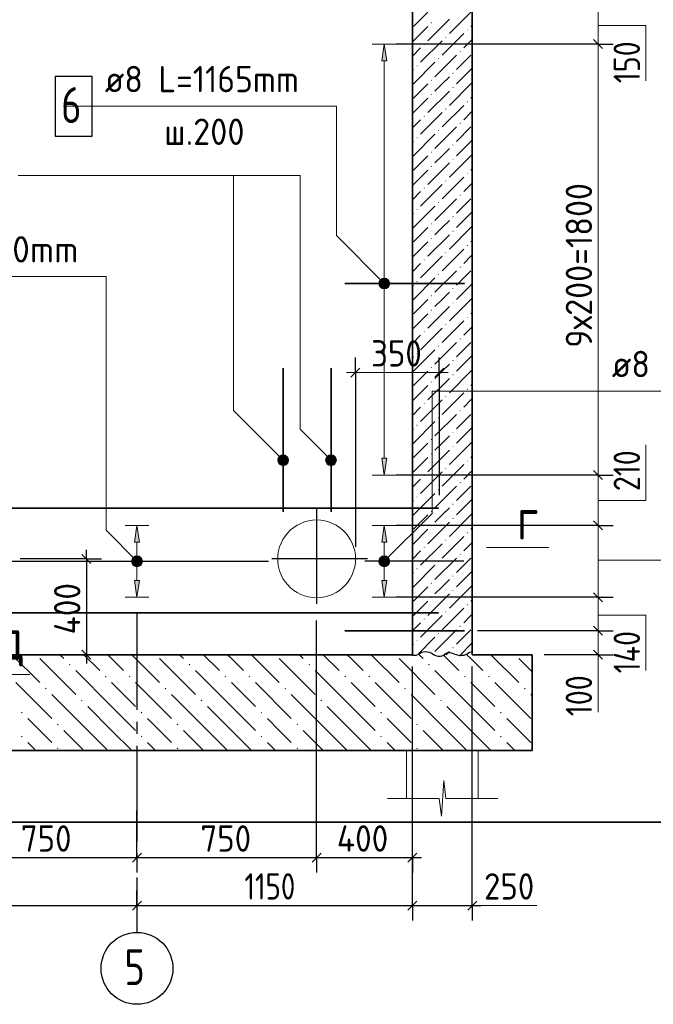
# Model space of a CAD drawing. Header units: millimetres. Extents: x 0 to 42000, y 0 to 29700.
# Tile 19 of 21: x 31234 to 36524, y 16500 to 24723. Entities that reach past the tile are written whole.
import ezdxf

# ---------------------------------------------------------------- set-up
doc = ezdxf.new("R2010")
doc.units = ezdxf.units.MM
doc.linetypes.add('______5', pattern=[1100, 800, -100, 100, -100])
for name, color, linetype, lineweight in [('Standard', 7, 'Continuous', 25), ('ЖБ Плита Фундамента верхний уровень', 7, 'Continuous', 35), ('ЖБ Стена верхний уровень', 7, 'Continuous', 35), ('Позиционная метка линия выноска', 7, 'Continuous', 13), ('Примечания', 7, 'Continuous', 13), ('Сечения символ', 7, 'Continuous', 25), ('Стена обрамление Г-обр.', 7, 'Continuous', 35), ('Стена обрамление П-обр.', 7, 'Continuous', 35)]:
    doc.layers.add(name, color=color, linetype=linetype, lineweight=lineweight)
doc.layers.add('Оси', color=7, linetype='______5')
doc.layers.add('Размерная выноска', color=7, linetype='Continuous')
doc.layers.add('Стена Хомут', color=7, linetype='Continuous', lineweight=25, true_color=0x6e3c1e)
doc.styles.add('ISOCPEUR', font='txt')

msp = doc.modelspace()

# ---------------------------------------------------------------- hatches: boundary and pattern name
at = {"layer": 'ЖБ Плита Фундамента верхний уровень', "linetype": 'Continuous', "lineweight": 18, "transparency": 33554687}
for points in [[(31645, 19337.1), (31651.5, 19343.6), (31658, 19337.1), (31651.5, 19330.6)], [(32645, 19337.1), (32651.5, 19343.6), (32658, 19337.1), (32651.5, 19330.6)], [(33645, 19337.1), (33651.5, 19343.6), (33658, 19337.1), (33651.5, 19330.6)], [(34645, 19337.1), (34651.5, 19343.6), (34658, 19337.1), (34651.5, 19330.6)], [(31945, 19237.1), (31951.5, 19243.6), (31958, 19237.1), (31951.5, 19230.6)], [(32145, 19237.1), (32151.5, 19243.6), (32158, 19237.1), (32151.5, 19230.6)], [(32945, 19237.1), (32951.5, 19243.6), (32958, 19237.1), (32951.5, 19230.6)], [(33145, 19237.1), (33151.5, 19243.6), (33158, 19237.1), (33151.5, 19230.6)], [(33945, 19237.1), (33951.5, 19243.6), (33958, 19237.1), (33951.5, 19230.6)], [(34145, 19237.1), (34151.5, 19243.6), (34158, 19237.1), (34151.5, 19230.6)], [(34945, 19237.1), (34951.5, 19243.6), (34958, 19237.1), (34951.5, 19230.6)], [(35145, 19237.1), (35151.5, 19243.6), (35158, 19237.1), (35151.5, 19230.6)], [(31445, 19137.1), (31451.5, 19143.6), (31458, 19137.1), (31451.5, 19130.6)], [(32445, 19137.1), (32451.5, 19143.6), (32458, 19137.1), (32451.5, 19130.6)], [(33445, 19137.1), (33451.5, 19143.6), (33458, 19137.1), (33451.5, 19130.6)], [(34445, 19137.1), (34451.5, 19143.6), (34458, 19137.1), (34451.5, 19130.6)], [(35445, 19137.1), (35451.5, 19143.6), (35458, 19137.1), (35451.5, 19130.6)], [(31745, 19037.1), (31751.5, 19043.6), (31758, 19037.1), (31751.5, 19030.6)], [(32745, 19037.1), (32751.5, 19043.6), (32758, 19037.1), (32751.5, 19030.6)], [(33745, 19037.1), (33751.5, 19043.6), (33758, 19037.1), (33751.5, 19030.6)], [(34745, 19037.1), (34751.5, 19043.6), (34758, 19037.1), (34751.5, 19030.6)], [(31245, 18937.1), (31251.5, 18943.6), (31258, 18937.1), (31251.5, 18930.6)], [(32245, 18937.1), (32251.5, 18943.6), (32258, 18937.1), (32251.5, 18930.6)], [(33245, 18937.1), (33251.5, 18943.6), (33258, 18937.1), (33251.5, 18930.6)], [(34245, 18937.1), (34251.5, 18943.6), (34258, 18937.1), (34251.5, 18930.6)], [(35245, 18937.1), (35251.5, 18943.6), (35258, 18937.1), (35251.5, 18930.6)], [(31545, 18837.1), (31551.5, 18843.6), (31558, 18837.1), (31551.5, 18830.6)], [(32545, 18837.1), (32551.5, 18843.6), (32558, 18837.1), (32551.5, 18830.6)], [(33545, 18837.1), (33551.5, 18843.6), (33558, 18837.1), (33551.5, 18830.6)], [(34545, 18837.1), (34551.5, 18843.6), (34558, 18837.1), (34551.5, 18830.6)], [(31245, 18737.1), (31251.5, 18743.6), (31258, 18737.1), (31251.5, 18730.6)], [(32245, 18737.1), (32251.5, 18743.6), (32258, 18737.1), (32251.5, 18730.6)], [(33245, 18737.1), (33251.5, 18743.6), (33258, 18737.1), (33251.5, 18730.6)], [(34245, 18737.1), (34251.5, 18743.6), (34258, 18737.1), (34251.5, 18730.6)], [(35245, 18737.1), (35251.5, 18743.6), (35258, 18737.1), (35251.5, 18730.6)], [(31545, 18637.1), (31551.5, 18643.6), (31558, 18637.1), (31551.5, 18630.6)], [(32545, 18637.1), (32551.5, 18643.6), (32558, 18637.1), (32551.5, 18630.6)], [(33545, 18637.1), (33551.5, 18643.6), (33558, 18637.1), (33551.5, 18630.6)], [(34545, 18637.1), (34551.5, 18643.6), (34558, 18637.1), (34551.5, 18630.6)]]:
    msp.add_hatch(color=7, dxfattribs=at).paths.add_polyline_path(points, flags=16)
at = {"layer": 'ЖБ Стена верхний уровень', "linetype": 'Continuous', "lineweight": 18, "transparency": 33554687}
for points in [[(34666.5, 24697.1), (34671.5, 24702.1), (34676.5, 24697.1), (34671.5, 24692.1)], [(34966.5, 24637.1), (34971.5, 24642.1), (34976.5, 24637.1), (34971.5, 24632.1)], [(34606.5, 24517.1), (34611.5, 24522.1), (34616.5, 24517.1), (34611.5, 24512.1)], [(34786.5, 24577.1), (34791.5, 24582.1), (34796.5, 24577.1), (34791.5, 24572.1)], [(34906.5, 24457.1), (34911.5, 24462.1), (34916.5, 24457.1), (34911.5, 24452.1)], [(34546.5, 24337.1), (34551.5, 24342.1), (34556.5, 24337.1), (34551.5, 24332.1)], [(34726.5, 24397.1), (34731.5, 24402.1), (34736.5, 24397.1), (34731.5, 24392.1)], [(34846.5, 24277.1), (34851.5, 24282.1), (34856.5, 24277.1), (34851.5, 24272.1)], [(34666.5, 24217.1), (34671.5, 24222.1), (34676.5, 24217.1), (34671.5, 24212.1)], [(34666.5, 24097.1), (34671.5, 24102.1), (34676.5, 24097.1), (34671.5, 24092.1)], [(34846.5, 24157.1), (34851.5, 24162.1), (34856.5, 24157.1), (34851.5, 24152.1)], [(34966.5, 24037.1), (34971.5, 24042.1), (34976.5, 24037.1), (34971.5, 24032.1)], [(34786.5, 23977.1), (34791.5, 23982.1), (34796.5, 23977.1), (34791.5, 23972.1)], [(34606.5, 23917.1), (34611.5, 23922.1), (34616.5, 23917.1), (34611.5, 23912.1)], [(34906.5, 23857.1), (34911.5, 23862.1), (34916.5, 23857.1), (34911.5, 23852.1)], [(34726.5, 23797.1), (34731.5, 23802.1), (34736.5, 23797.1), (34731.5, 23792.1)], [(34546.5, 23737.1), (34551.5, 23742.1), (34556.5, 23737.1), (34551.5, 23732.1)], [(34666.5, 23617.1), (34671.5, 23622.1), (34676.5, 23617.1), (34671.5, 23612.1)], [(34846.5, 23677.1), (34851.5, 23682.1), (34856.5, 23677.1), (34851.5, 23672.1)], [(34846.5, 23557.1), (34851.5, 23562.1), (34856.5, 23557.1), (34851.5, 23552.1)], [(34666.5, 23497.1), (34671.5, 23502.1), (34676.5, 23497.1), (34671.5, 23492.1)], [(34966.5, 23437.1), (34971.5, 23442.1), (34976.5, 23437.1), (34971.5, 23432.1)], [(34786.5, 23377.1), (34791.5, 23382.1), (34796.5, 23377.1), (34791.5, 23372.1)], [(34606.5, 23317.1), (34611.5, 23322.1), (34616.5, 23317.1), (34611.5, 23312.1)], [(34726.5, 23197.1), (34731.5, 23202.1), (34736.5, 23197.1), (34731.5, 23192.1)], [(34906.5, 23257.1), (34911.5, 23262.1), (34916.5, 23257.1), (34911.5, 23252.1)], [(34546.5, 23137.1), (34551.5, 23142.1), (34556.5, 23137.1), (34551.5, 23132.1)], [(34846.5, 23077.1), (34851.5, 23082.1), (34856.5, 23077.1), (34851.5, 23072.1)], [(34666.5, 23017.1), (34671.5, 23022.1), (34676.5, 23017.1), (34671.5, 23012.1)], [(34846.5, 22957.1), (34851.5, 22962.1), (34856.5, 22957.1), (34851.5, 22952.1)], [(34666.5, 22897.1), (34671.5, 22902.1), (34676.5, 22897.1), (34671.5, 22892.1)], [(34786.5, 22777.1), (34791.5, 22782.1), (34796.5, 22777.1), (34791.5, 22772.1)], [(34966.5, 22837.1), (34971.5, 22842.1), (34976.5, 22837.1), (34971.5, 22832.1)], [(34606.5, 22717.1), (34611.5, 22722.1), (34616.5, 22717.1), (34611.5, 22712.1)], [(34906.5, 22657.1), (34911.5, 22662.1), (34916.5, 22657.1), (34911.5, 22652.1)], [(34546.5, 22537.1), (34551.5, 22542.1), (34556.5, 22537.1), (34551.5, 22532.1)], [(34726.5, 22597.1), (34731.5, 22602.1), (34736.5, 22597.1), (34731.5, 22592.2)], [(34846.5, 22477.1), (34851.5, 22482.1), (34856.5, 22477.1), (34851.5, 22472.1)], [(34666.5, 22417.1), (34671.5, 22422.1), (34676.5, 22417.1), (34671.5, 22412.1)], [(34666.5, 22297.1), (34671.5, 22302.1), (34676.5, 22297.1), (34671.5, 22292.2)], [(34846.5, 22357.1), (34851.5, 22362.1), (34856.5, 22357.1), (34851.5, 22352.1)], [(34966.5, 22237.1), (34971.5, 22242.1), (34976.5, 22237.1), (34971.5, 22232.1)], [(34606.5, 22117.1), (34611.5, 22122.1), (34616.5, 22117.1), (34611.5, 22112.1)], [(34786.5, 22177.1), (34791.5, 22182.1), (34796.5, 22177.1), (34791.5, 22172.1)], [(34906.5, 22057.1), (34911.5, 22062.1), (34916.5, 22057.1), (34911.5, 22052.1)], [(34726.5, 21997.1), (34731.5, 22002.1), (34736.5, 21997.1), (34731.5, 21992.2)], [(34546.5, 21937.1), (34551.5, 21942.1), (34556.5, 21937.1), (34551.5, 21932.1)], [(34846.5, 21877.1), (34851.5, 21882.1), (34856.5, 21877.1), (34851.5, 21872.1)], [(34666.5, 21817.1), (34671.5, 21822.1), (34676.5, 21817.1), (34671.5, 21812.1)], [(34846.5, 21757.1), (34851.5, 21762.1), (34856.5, 21757.1), (34851.5, 21752.1)], [(34666.5, 21697.1), (34671.5, 21702.1), (34676.5, 21697.1), (34671.5, 21692.2)], [(34966.5, 21637.1), (34971.5, 21642.1), (34976.5, 21637.1), (34971.5, 21632.1)], [(34786.5, 21577.1), (34791.5, 21582.1), (34796.5, 21577.1), (34791.5, 21572.1)], [(34606.5, 21517.1), (34611.5, 21522.1), (34616.5, 21517.1), (34611.5, 21512.1)], [(34726.5, 21397.1), (34731.5, 21402.1), (34736.5, 21397.1), (34731.5, 21392.2)], [(34906.5, 21457.1), (34911.5, 21462.1), (34916.5, 21457.1), (34911.5, 21452.1)], [(34546.5, 21337.1), (34551.5, 21342.1), (34556.5, 21337.1), (34551.5, 21332.1)], [(34666.5, 21217.1), (34671.5, 21222.1), (34676.5, 21217.1), (34671.5, 21212.1)], [(34846.5, 21277.1), (34851.5, 21282.1), (34856.5, 21277.1), (34851.5, 21272.1)], [(34846.5, 21157.1), (34851.5, 21162.1), (34856.5, 21157.1), (34851.5, 21152.1)], [(34666.5, 21097.1), (34671.5, 21102.1), (34676.5, 21097.1), (34671.5, 21092.2)], [(34786.5, 20977.1), (34791.5, 20982.1), (34796.5, 20977.1), (34791.5, 20972.1)], [(34966.5, 21037.1), (34971.5, 21042.1), (34976.5, 21037.1), (34971.5, 21032.1)], [(34606.5, 20917.1), (34611.5, 20922.1), (34616.5, 20917.1), (34611.5, 20912.1)], [(34906.5, 20857.1), (34911.5, 20862.1), (34916.5, 20857.1), (34911.5, 20852.1)], [(34546.5, 20737.1), (34551.5, 20742.1), (34556.5, 20737.1), (34551.5, 20732.1)], [(34726.5, 20797.1), (34731.5, 20802.1), (34736.5, 20797.1), (34731.5, 20792.2)], [(34846.5, 20677.1), (34851.5, 20682.1), (34856.5, 20677.1), (34851.5, 20672.1)], [(34666.5, 20617.1), (34671.5, 20622.1), (34676.5, 20617.1), (34671.5, 20612.1)], [(34846.5, 20557.1), (34851.5, 20562.1), (34856.5, 20557.1), (34851.5, 20552.1)], [(34666.5, 20497.1), (34671.5, 20502.1), (34676.5, 20497.1), (34671.5, 20492.2)], [(34966.5, 20437.1), (34971.5, 20442.1), (34976.5, 20437.1), (34971.5, 20432.1)], [(34606.5, 20317.1), (34611.5, 20322.1), (34616.5, 20317.1), (34611.5, 20312.1)], [(34786.5, 20377.1), (34791.5, 20382.1), (34796.5, 20377.1), (34791.5, 20372.1)], [(34906.5, 20257.1), (34911.5, 20262.1), (34916.5, 20257.1), (34911.5, 20252.1)], [(34726.5, 20197.1), (34731.5, 20202.1), (34736.5, 20197.1), (34731.5, 20192.2)], [(34546.5, 20137.1), (34551.5, 20142.1), (34556.5, 20137.1), (34551.5, 20132.1)], [(34846.5, 20077.1), (34851.5, 20082.1), (34856.5, 20077.1), (34851.5, 20072.1)], [(34666.5, 20017.1), (34671.5, 20022.1), (34676.5, 20017.1), (34671.5, 20012.1)], [(34666.5, 19897.1), (34671.5, 19902.1), (34676.5, 19897.1), (34671.5, 19892.2)], [(34846.5, 19957.1), (34851.5, 19962.1), (34856.5, 19957.1), (34851.5, 19952.1)], [(34966.5, 19837.1), (34971.5, 19842.1), (34976.5, 19837.1), (34971.5, 19832.1)], [(34786.5, 19777.1), (34791.5, 19782.1), (34796.5, 19777.1), (34791.5, 19772.1)], [(34606.5, 19717.1), (34611.5, 19722.1), (34616.5, 19717.1), (34611.5, 19712.1)], [(34906.5, 19657.1), (34911.5, 19662.1), (34916.5, 19657.1), (34911.5, 19652.1)], [(34726.5, 19597.1), (34731.5, 19602.1), (34736.5, 19597.1), (34731.5, 19592.2)], [(34546.5, 19537.1), (34551.5, 19542.1), (34556.5, 19537.1), (34551.5, 19532.1)], [(34669.4, 19420), (34671.5, 19422.1), (34673.7, 19420)], [(34846.5, 19477.1), (34851.5, 19482.1), (34856.5, 19477.1), (34851.5, 19472.1)]]:
    msp.add_hatch(color=7, dxfattribs=at).paths.add_polyline_path(points, flags=16)
at = {"layer": 'Позиционная метка линия выноска', "linetype": 'Continuous', "lineweight": 13, "transparency": 33554687}
for points in [[(34234.8, 22531.5), (34266.6, 22563.3), (34246.3, 22551.8)], [(34266.6, 22563.3), (34234.8, 22531.5), (34234.8, 22508.5)], [(34266.6, 22563.3), (34234.8, 22508.5), (34289.5, 22563.3)], [(34289.5, 22563.3), (34234.8, 22508.5), (34246.3, 22488.2)], [(34289.5, 22563.3), (34246.3, 22488.2), (34309.9, 22551.8)], [(34309.9, 22551.8), (34246.3, 22488.2), (34266.6, 22476.7)], [(34309.9, 22551.8), (34266.6, 22476.7), (34321.4, 22531.5)], [(34321.4, 22531.5), (34266.6, 22476.7), (34289.5, 22476.7)], [(34321.4, 22531.5), (34289.5, 22476.7), (34321.4, 22508.5)], [(34321.4, 22508.5), (34289.5, 22476.7), (34309.9, 22488.2)], [(33389.8, 21055.6), (33421.6, 21087.4), (33401.2, 21075.9)], [(33421.6, 21087.4), (33389.8, 21055.6), (33389.8, 21032.7)], [(33421.6, 21087.4), (33389.8, 21032.7), (33444.5, 21087.4)], [(33444.5, 21087.4), (33389.8, 21032.7), (33401.2, 21012.3)], [(33444.5, 21087.4), (33401.2, 21012.3), (33464.9, 21075.9)], [(33464.9, 21075.9), (33401.2, 21012.3), (33421.6, 21000.8)], [(33464.9, 21075.9), (33421.6, 21000.8), (33476.3, 21055.6)], [(33476.3, 21055.6), (33421.6, 21000.8), (33444.5, 21000.8)], [(33476.3, 21055.6), (33444.5, 21000.8), (33476.3, 21032.7)], [(33789.8, 21055.6), (33821.6, 21087.4), (33801.2, 21075.9)], [(33821.6, 21087.4), (33789.8, 21055.6), (33789.8, 21032.7)], [(33821.6, 21087.4), (33789.8, 21032.7), (33844.5, 21087.4)], [(33844.5, 21087.4), (33789.8, 21032.7), (33801.2, 21012.3)], [(33844.5, 21087.4), (33801.2, 21012.3), (33864.9, 21075.9)], [(33864.9, 21075.9), (33801.2, 21012.3), (33821.6, 21000.8)], [(33864.9, 21075.9), (33821.6, 21000.8), (33876.3, 21055.6)], [(33876.3, 21055.6), (33821.6, 21000.8), (33844.5, 21000.8)], [(33876.3, 21055.6), (33844.5, 21000.8), (33876.3, 21032.7)], [(33476.3, 21032.7), (33444.5, 21000.8), (33464.9, 21012.3)], [(33876.3, 21032.7), (33844.5, 21000.8), (33864.9, 21012.3)], [(32169.8, 20211.5), (32201.6, 20243.3), (32181.2, 20231.8)], [(32201.6, 20243.3), (32169.8, 20211.5), (32169.8, 20188.5)], [(32201.6, 20243.3), (32169.8, 20188.5), (32224.5, 20243.3)], [(32224.5, 20243.3), (32169.8, 20188.5), (32181.2, 20168.2)], [(32224.5, 20243.3), (32181.2, 20168.2), (32244.9, 20231.8)], [(32244.9, 20231.8), (32181.2, 20168.2), (32201.6, 20156.7)], [(32244.9, 20231.8), (32201.6, 20156.7), (32256.3, 20211.5)], [(34309.9, 20168.2), (34246.3, 20231.8), (34234.8, 20211.5)], [(34321.4, 20188.5), (34266.6, 20243.3), (34246.3, 20231.8)], [(34321.4, 20188.5), (34246.3, 20231.8), (34309.9, 20168.2)], [(34321.4, 20211.5), (34289.5, 20243.3), (34266.6, 20243.3)], [(34321.4, 20211.5), (34266.6, 20243.3), (34321.4, 20188.5)], [(34289.5, 20243.3), (34321.4, 20211.5), (34309.9, 20231.8)], [(32256.3, 20211.5), (32201.6, 20156.7), (32224.5, 20156.7)], [(32256.3, 20211.5), (32224.5, 20156.7), (32256.3, 20188.5)], [(32256.3, 20188.5), (32224.5, 20156.7), (32244.9, 20168.2)], [(34309.9, 20168.2), (34234.8, 20211.5), (34289.5, 20156.7)], [(34289.5, 20156.7), (34234.8, 20211.5), (34234.8, 20188.5)], [(34289.5, 20156.7), (34234.8, 20188.5), (34266.6, 20156.7)], [(34266.6, 20156.7), (34234.8, 20188.5), (34246.3, 20168.2)]]:
    msp.add_hatch(color=7, dxfattribs=at).paths.add_polyline_path(points)
at = {"layer": 'Стена обрамление П-обр.', "linetype": 'Continuous', "lineweight": 13, "transparency": 33554687}
msp.add_hatch(color=7, dxfattribs=at).paths.add_polyline_path([(34298.1, 24380), (34278.1, 24520), (34258.1, 24380)])
msp.add_hatch(color=7, dxfattribs=at).paths.add_polyline_path([(34298.1, 21060), (34278.1, 20920), (34258.1, 21060)], flags=16)
at = {"layer": 'Стена Хомут', "linetype": 'Continuous', "lineweight": 13, "transparency": 33554687}
for points in [[(32233.1, 20360), (32213.1, 20500), (32193.1, 20360)], [(34298.1, 20360), (34278.1, 20500), (34258.1, 20360)]]:
    msp.add_hatch(color=7, dxfattribs=at).paths.add_polyline_path(points)
for points in [[(32233.1, 20040), (32213.1, 19900), (32193.1, 20040)], [(34298.1, 20040), (34278.1, 19900), (34258.1, 20040)]]:
    msp.add_hatch(color=7, dxfattribs=at).paths.add_polyline_path(points, flags=16)

# ---------------------------------------------------------------- linework, layer by layer
at = {"layer": 'Standard', "color": 7, "linetype": 'Continuous', "lineweight": -3, "transparency": 33554687}
for p, q in [((36063.1, 24520), (35938.1, 24520)), ((36063.1, 24520), (36188.1, 24520)), ((34037.5, 21776.2), (34037.5, 21901.2)), ((34737.5, 21776.2), (34737.5, 21901.2)), ((34037.5, 21776.2), (34037.5, 21651.2)), ((34037.5, 21776.2), (34037.5, 20320)), ((34737.5, 21776.2), (34737.5, 21651.2)), ((34737.5, 21776.2), (34737.5, 20753)), ((36063.1, 20920), (35938.1, 20920)), ((36063.1, 20920), (36188.1, 20920)), ((36063.1, 20500), (35938.1, 20500)), ((36063.1, 20500), (36188.1, 20500)), ((31790.4, 20220), (31790.4, 20295)), ((31790.4, 20220), (31238.1, 20220)), ((31790.4, 20220), (31665.4, 20220)), ((31790.4, 20220), (31915.4, 20220)), ((36063.1, 19900), (35938.1, 19900)), ((36063.1, 19900), (36188.1, 19900)), ((36063.1, 19620), (35938.1, 19620)), ((36063.1, 19620), (36188.1, 19620)), ((31790.4, 19420), (31238.1, 19420)), ((31790.4, 19420), (31665.4, 19420)), ((31790.4, 19420), (31915.4, 19420)), ((31790.4, 19420), (31790.4, 19345)), ((36063.1, 19420), (35938.1, 19420)), ((36063.1, 19420), (36188.1, 19420)), ((34513.1, 17724.7), (34513.1, 19320)), ((32213.1, 17724.7), (32213.1, 17849.7)), ((33712.8, 17724.7), (33712.8, 17849.7)), ((34513.1, 17724.7), (34513.1, 17849.7)), ((30713.1, 17724.7), (32213.1, 17724.7)), ((32213.1, 17724.7), (32213.1, 17599.7)), ((32213.1, 17724.7), (33712.8, 17724.7)), ((33712.8, 17724.7), (33712.8, 17599.7)), ((33712.8, 17724.7), (34513.1, 17724.7)), ((34513.1, 17724.7), (34513.1, 17599.7)), ((34513.1, 17724.7), (34588.1, 17724.7)), ((32213.1, 17324.7), (32213.1, 17449.7)), ((34513.1, 17324.7), (34513.1, 17449.7)), ((35013.1, 17324.7), (35013.1, 17449.7)), ((25313.1, 17324.7), (32213.1, 17324.7)), ((32213.1, 17324.7), (32213.1, 17199.7)), ((32213.1, 17324.7), (32213.1, 17200)), ((32213.1, 17324.7), (34513.1, 17324.7)), ((34513.1, 17324.7), (34513.1, 17199.7)), ((34513.1, 17324.7), (35013.1, 17324.7)), ((35013.1, 17324.7), (35013.1, 17199.7)), ((35013.1, 17324.7), (35088.1, 17324.7))]:
    msp.add_line(p, q, dxfattribs=at)
at = {"layer": 'Standard', "color": 7, "linetype": 'Continuous', "lineweight": 25, "transparency": 33554687}
for p, q in [((36025.6, 24557.5), (36100.6, 24482.5)), ((34075, 21813.7), (34000, 21738.7)), ((34775, 21813.7), (34700, 21738.7)), ((36025.6, 20957.5), (36100.6, 20882.5)), ((36025.6, 20537.5), (36100.6, 20462.5)), ((31752.9, 20257.5), (31827.9, 20182.5)), ((36025.6, 19937.5), (36100.6, 19862.5)), ((36025.6, 19657.5), (36100.6, 19582.5)), ((31752.9, 19457.5), (31827.9, 19382.5)), ((36025.6, 19457.5), (36100.6, 19382.5)), ((32175.6, 17687.2), (32250.6, 17762.2)), ((33675.3, 17687.2), (33750.3, 17762.2)), ((34475.6, 17687.2), (34550.6, 17762.2)), ((32175.6, 17287.2), (32250.6, 17362.2)), ((34475.6, 17287.2), (34550.6, 17362.2)), ((34975.6, 17287.2), (35050.6, 17362.2))]:
    msp.add_line(p, q, dxfattribs=at)
at = {"layer": 'Standard', "color": 7, "linetype": 'Continuous', "lineweight": 13, "transparency": 33554687}
for p, q in [((34037.5, 21776.2), (33962.5, 21776.2)), ((34737.5, 21776.2), (34037.5, 21776.2)), ((34737.5, 21776.2), (34812.5, 21776.2)), ((36063.1, 20920), (36063.1, 20500)), ((36063.1, 20500), (36063.1, 19900)), ((36063.1, 19900), (36063.1, 19620)), ((36063.1, 19620), (36063.1, 19420)), ((36063.1, 19420), (36063.1, 19345)), ((34755.7, 18070), (34774.1, 18370)), ((34774.1, 18370), (34792.5, 18220)), ((34304.9, 18220), (34737.3, 18220)), ((34737.3, 18220), (34755.7, 18070)), ((34792.5, 18220), (35224.9, 18220)), ((35224.9, 18220), (35224.9, 18220))]:
    msp.add_line(p, q, dxfattribs=at)
at = {"layer": 'Standard', "color": 7, "linetype": 'Continuous', "lineweight": 18, "transparency": 33554687}
for p, q in [((33522, 20482.9), (33495.6, 20461.5)), ((33550.6, 20501.5), (33522, 20482.9)), ((33580.9, 20516.9), (33550.6, 20501.5)), ((33612.6, 20529.1), (33580.9, 20516.9)), ((33645.5, 20537.9), (33612.6, 20529.1)), ((33679.1, 20543.2), (33645.5, 20537.9)), ((33713.1, 20545), (33679.1, 20543.2)), ((33747, 20543.2), (33713.1, 20545)), ((33780.6, 20537.9), (33747, 20543.2)), ((33813.5, 20529.1), (33780.6, 20537.9)), ((33845.3, 20516.9), (33813.5, 20529.1)), ((33875.6, 20501.5), (33845.3, 20516.9)), ((33904.1, 20482.9), (33875.6, 20501.5)), ((33930.5, 20461.5), (33904.1, 20482.9)), ((33450.1, 20411), (33431.6, 20382.5)), ((33471.5, 20437.5), (33450.1, 20411)), ((33495.6, 20461.5), (33471.5, 20437.5)), ((33954.6, 20437.5), (33930.5, 20461.5)), ((33976, 20411), (33954.6, 20437.5)), ((33994.5, 20382.5), (33976, 20411)), ((33404, 20320.4), (33395.2, 20287.6)), ((33416.2, 20352.2), (33404, 20320.4)), ((33431.6, 20382.5), (33416.2, 20352.2)), ((34010, 20352.2), (33994.5, 20382.5)), ((34022.2, 20320.4), (34010, 20352.2)), ((34031, 20287.6), (34022.2, 20320.4)), ((33389.8, 20254), (33388.1, 20220)), ((33395.2, 20287.6), (33389.8, 20254)), ((34036.3, 20254), (34031, 20287.6)), ((34038.1, 20220), (34036.3, 20254)), ((33388.1, 20220), (33389.8, 20186)), ((33389.8, 20186), (33395.2, 20152.4)), ((33395.2, 20152.4), (33404, 20119.6)), ((34022.2, 20119.6), (34031, 20152.4)), ((34031, 20152.4), (34036.3, 20186)), ((34036.3, 20186), (34038.1, 20220)), ((33404, 20119.6), (33416.2, 20087.8)), ((33416.2, 20087.8), (33431.6, 20057.5)), ((33994.5, 20057.5), (34010, 20087.8)), ((34010, 20087.8), (34022.2, 20119.6)), ((33431.6, 20057.5), (33450.1, 20029)), ((33450.1, 20029), (33471.5, 20002.5)), ((33471.5, 20002.5), (33495.6, 19978.5)), ((33930.5, 19978.5), (33954.6, 20002.5)), ((33954.6, 20002.5), (33976, 20029)), ((33976, 20029), (33994.5, 20057.5)), ((33495.6, 19978.5), (33522, 19957.1)), ((33522, 19957.1), (33550.6, 19938.5)), ((33550.6, 19938.5), (33580.9, 19923.1)), ((33580.9, 19923.1), (33612.6, 19910.9)), ((33612.6, 19910.9), (33645.5, 19902.1)), ((33645.5, 19902.1), (33679.1, 19896.8)), ((33747, 19896.8), (33780.6, 19902.1)), ((33780.6, 19902.1), (33813.5, 19910.9)), ((33813.5, 19910.9), (33845.3, 19923.1)), ((33845.3, 19923.1), (33875.6, 19938.5)), ((33875.6, 19938.5), (33904.1, 19957.1)), ((33904.1, 19957.1), (33930.5, 19978.5)), ((33679.1, 19896.8), (33713.1, 19895)), ((33713.1, 19895), (33747, 19896.8)), ((34463.1, 18620), (34463.1, 18220)), ((35063.1, 18220), (35063.1, 18620))]:
    msp.add_line(p, q, dxfattribs=at)
at = {"layer": 'Standard', "color": 254, "linetype": 'Continuous', "lineweight": 35, "true_color": 0xc4c4ff, "transparency": 33554687}
msp.add_lwpolyline([(5353.1, 18020), (36693.1, 18020), (36693.1, 26100), (5353.1, 26100), (5353.1, 18020)], dxfattribs=at)
at = {"layer": 'Standard', "color": 7, "linetype": 'Continuous', "lineweight": 13, "transparency": 33554687}
for points in [[(36063.1, 24820), (36063.1, 24809.1), (36063.1, 24809.1), (36063.1, 24655.4), (36063.1, 24655.4), (36063.1, 24520)], [(36063.1, 24520), (36063.1, 24476.9), (36063.1, 24476.9), (36063.1, 24328.9), (36063.1, 24328.9), (36063.1, 20920)]]:
    msp.add_lwpolyline(points, dxfattribs=at)
at = {"layer": 'Standard', "color": 7, "linetype": 'Continuous', "lineweight": -3, "transparency": 33554687}
for points in [[(36063.1, 24520), (36046.1, 24520), (36046.1, 24520), (36046.1, 24520), (36046.1, 24520), (34378.1, 24520)], [(36063.1, 20920), (36046.1, 20920), (36046.1, 20920), (34378.1, 20920)], [(36063.1, 20500), (36046.1, 20500), (36046.1, 20500), (34378.1, 20500)], [(31790.4, 20220), (31790.4, 19517.9), (31790.4, 19517.9), (31790.4, 19420)], [(36063.1, 19900), (36046.1, 19900), (36046.1, 19900), (34378.1, 19900)], [(33712.8, 17724.7), (33712.8, 17741.7), (33712.8, 17741.7), (33712.8, 19705)], [(36063.1, 19620), (36046.1, 19620), (36046.1, 19620), (35057.1, 19620)], [(36063.1, 19420), (36046.1, 19420), (36046.1, 19420), (35613.1, 19420)], [(34513.1, 17324.7), (34513.1, 17341.7), (34513.1, 17341.7), (34513.1, 19320)], [(35013.1, 17324.7), (35013.1, 17341.7), (35013.1, 17341.7), (35013.1, 19320)], [(32213.1, 17724.7), (32213.1, 17741.7), (32213.1, 17741.7), (32213.1, 17741.7), (32213.1, 17741.7), (32213.1, 18120)]]:
    msp.add_lwpolyline(points, dxfattribs=at)
at = {"layer": 'ЖБ Плита Фундамента верхний уровень', "color": 7, "linetype": 'Continuous', "lineweight": 35, "transparency": 33554687}
for p, q in [((34513.1, 19420), (16073.1, 19420)), ((35513.1, 19420), (35013.1, 19420)), ((35513.1, 18620), (35513.1, 19420)), ((5553.1, 18620), (35513.1, 18620))]:
    msp.add_line(p, q, dxfattribs=at)
at = {"layer": 'ЖБ Плита Фундамента верхний уровень', "color": 252, "linetype": 'Continuous', "lineweight": 18, "true_color": 0x8f8f8f, "transparency": 33554687}
for p, q in [((31168.7, 19420), (31401.5, 19187.2)), ((31568.7, 19420), (31601.5, 19387.2)), ((31768.7, 19420), (31901.5, 19287.2)), ((32001.5, 19387.2), (31968.7, 19420)), ((32168.7, 19420), (32401.5, 19187.2)), ((32568.7, 19420), (32601.5, 19387.2)), ((32768.7, 19420), (32901.5, 19287.2)), ((33001.5, 19387.2), (32968.7, 19420)), ((33168.7, 19420), (33401.5, 19187.2)), ((33568.7, 19420), (33601.5, 19387.2)), ((33768.7, 19420), (33901.5, 19287.2)), ((34001.5, 19387.2), (33968.7, 19420)), ((34168.7, 19420), (34401.5, 19187.2)), ((34568.7, 19420), (34601.5, 19387.2)), ((34768.7, 19420), (34901.5, 19287.2)), ((35001.5, 19387.2), (34968.7, 19420)), ((35168.7, 19420), (35401.5, 19187.2)), ((31401.5, 19387.2), (31701.5, 19087.2)), ((32101.5, 19287.2), (32001.5, 19387.2)), ((32401.5, 19387.2), (32701.5, 19087.2)), ((33101.5, 19287.2), (33001.5, 19387.2)), ((33401.5, 19387.2), (33701.5, 19087.2)), ((34101.5, 19287.2), (34001.5, 19387.2)), ((34401.5, 19387.2), (34701.5, 19087.2)), ((35101.5, 19287.2), (35001.5, 19387.2)), ((35401.5, 19387.2), (35513.1, 19275.6)), ((32001.5, 18987.2), (31701.5, 19287.2)), ((33001.5, 18987.2), (32701.5, 19287.2)), ((34001.5, 18987.2), (33701.5, 19287.2)), ((35001.5, 18987.2), (34701.5, 19287.2)), ((31201.5, 19187.2), (31501.5, 18887.2)), ((32001.5, 19187.2), (32201.5, 18987.2)), ((32201.5, 19187.2), (32501.5, 18887.2)), ((33001.5, 19187.2), (33201.5, 18987.2)), ((33201.5, 19187.2), (33501.5, 18887.2)), ((34001.5, 19187.2), (34201.5, 18987.2)), ((34201.5, 19187.2), (34501.5, 18887.2)), ((35001.5, 19187.2), (35201.5, 18987.2)), ((35201.5, 19187.2), (35501.5, 18887.2)), ((31801.5, 18787.2), (31501.5, 19087.2)), ((32801.5, 18787.2), (32501.5, 19087.2)), ((33801.5, 18787.2), (33501.5, 19087.2)), ((34801.5, 18787.2), (34501.5, 19087.2)), ((35513.1, 19075.6), (35501.5, 19087.2)), ((31801.5, 18987.2), (32001.5, 18787.2)), ((32001.5, 18987.2), (32201.5, 18787.2)), ((32801.5, 18987.2), (33001.5, 18787.2)), ((33001.5, 18987.2), (33201.5, 18787.2)), ((33801.5, 18987.2), (34001.5, 18787.2)), ((34001.5, 18987.2), (34201.5, 18787.2)), ((34801.5, 18987.2), (35001.5, 18787.2)), ((35001.5, 18987.2), (35201.5, 18787.2)), ((31401.5, 18787.2), (31301.5, 18887.2)), ((32401.5, 18787.2), (32301.5, 18887.2)), ((33401.5, 18787.2), (33301.5, 18887.2)), ((34401.5, 18787.2), (34301.5, 18887.2)), ((35401.5, 18787.2), (35301.5, 18887.2)), ((31501.5, 18687.2), (31401.5, 18787.2)), ((31601.5, 18787.2), (31768.7, 18620)), ((31801.5, 18787.2), (31968.7, 18620)), ((32001.5, 18787.2), (32168.7, 18620)), ((32501.5, 18687.2), (32401.5, 18787.2)), ((32601.5, 18787.2), (32768.7, 18620)), ((32801.5, 18787.2), (32968.7, 18620)), ((33001.5, 18787.2), (33168.7, 18620)), ((33501.5, 18687.2), (33401.5, 18787.2)), ((33601.5, 18787.2), (33768.7, 18620)), ((33801.5, 18787.2), (33968.7, 18620)), ((34001.5, 18787.2), (34168.7, 18620)), ((34501.5, 18687.2), (34401.5, 18787.2)), ((34601.5, 18787.2), (34768.7, 18620)), ((34801.5, 18787.2), (34968.7, 18620)), ((35001.5, 18787.2), (35168.7, 18620)), ((35501.5, 18687.2), (35401.5, 18787.2)), ((31301.5, 18687.2), (31368.7, 18620)), ((32301.5, 18687.2), (32368.7, 18620)), ((33301.5, 18687.2), (33368.7, 18620)), ((34301.5, 18687.2), (34368.7, 18620)), ((35301.5, 18687.2), (35368.7, 18620))]:
    msp.add_line(p, q, dxfattribs=at)
at = {"layer": 'ЖБ Стена верхний уровень', "color": 7, "linetype": 'Continuous', "lineweight": 35, "transparency": 33554687}
for p, q in [((34513.1, 24900), (34513.1, 19420)), ((35013.1, 19420), (35013.1, 24900))]:
    msp.add_line(p, q, dxfattribs=at)
at = {"layer": 'ЖБ Стена верхний уровень', "color": 251, "linetype": 'Continuous', "lineweight": 18, "true_color": 0x494949, "transparency": 33554687}
for p, q in [((34641.5, 24787.2), (34521.5, 24667.2)), ((35001.5, 24787.2), (34821.5, 24607.1)), ((34821.5, 24727.1), (34641.5, 24547.1)), ((35013.1, 24678.7), (35001.5, 24667.2)), ((34641.5, 24667.2), (34513.1, 24538.7)), ((34941.5, 24607.1), (34761.5, 24427.1)), ((34761.5, 24547.1), (34581.5, 24367.2)), ((34941.5, 24487.2), (35001.5, 24547.1)), ((35001.5, 24547.1), (35013.1, 24558.7)), ((34513.1, 24418.7), (34581.5, 24487.2)), ((34881.5, 24427.1), (34701.5, 24247.1)), ((35001.5, 24427.1), (34881.5, 24307.1)), ((34521.5, 24187.2), (34701.5, 24367.2)), ((34521.5, 24307.1), (34513.1, 24298.7)), ((35001.5, 24307.1), (34881.5, 24187.2)), ((35001.5, 24307.1), (35013.1, 24318.7)), ((34521.5, 24187.2), (34513.1, 24178.7)), ((34641.5, 24187.2), (34521.5, 24067.2)), ((34701.5, 24127.1), (34761.5, 24187.2)), ((34761.5, 24187.2), (34821.5, 24247.1)), ((35001.5, 24187.2), (34821.5, 24007.1)), ((35013.1, 24198.7), (35001.5, 24187.2)), ((34821.5, 24127.1), (34641.5, 23947.1)), ((34641.5, 24067.2), (34513.1, 23938.7)), ((35013.1, 24078.7), (35001.5, 24067.2)), ((34761.5, 23947.1), (34581.5, 23767.2)), ((34941.5, 24007.1), (34761.5, 23827.1)), ((34941.5, 23887.2), (35001.5, 23947.1)), ((35001.5, 23947.1), (35013.1, 23958.7)), ((34513.1, 23818.7), (34581.5, 23887.2)), ((34521.5, 23587.2), (34701.5, 23767.2)), ((34881.5, 23827.1), (34701.5, 23647.1)), ((35001.5, 23827.1), (34881.5, 23707.1)), ((34521.5, 23707.1), (34513.1, 23698.7)), ((35001.5, 23707.1), (34881.5, 23587.2)), ((35001.5, 23707.1), (35013.1, 23718.7)), ((34761.5, 23587.2), (34821.5, 23647.1)), ((34521.5, 23587.2), (34513.1, 23578.7)), ((34641.5, 23587.2), (34521.5, 23467.2)), ((34821.5, 23527.1), (34641.5, 23347.1)), ((34701.5, 23527.1), (34761.5, 23587.2)), ((35001.5, 23587.2), (34821.5, 23407.1)), ((35013.1, 23598.7), (35001.5, 23587.2)), ((34641.5, 23467.2), (34513.1, 23338.7)), ((35013.1, 23478.7), (35001.5, 23467.2)), ((34941.5, 23407.1), (34761.5, 23227.1)), ((35001.5, 23347.1), (35013.1, 23358.7)), ((34513.1, 23218.7), (34581.5, 23287.2)), ((34761.5, 23347.1), (34581.5, 23167.2)), ((34941.5, 23287.2), (35001.5, 23347.1)), ((34881.5, 23227.1), (34701.5, 23047.1)), ((35001.5, 23227.1), (34881.5, 23107.1)), ((34521.5, 22987.2), (34701.5, 23167.2)), ((35001.5, 23107.1), (35013.1, 23118.7)), ((34521.5, 23107.1), (34513.1, 23098.7)), ((34761.5, 22987.2), (34821.5, 23047.1)), ((35001.5, 23107.1), (34881.5, 22987.2)), ((34521.5, 22987.2), (34513.1, 22978.7)), ((34641.5, 22987.2), (34521.5, 22867.2)), ((34701.5, 22927.1), (34761.5, 22987.2)), ((35001.5, 22987.2), (34821.5, 22807.1)), ((35013.1, 22998.7), (35001.5, 22987.2)), ((34641.5, 22867.2), (34513.1, 22738.7)), ((34821.5, 22927.1), (34641.5, 22747.1)), ((35013.1, 22878.7), (35001.5, 22867.2)), ((34941.5, 22807.1), (34761.5, 22627.1)), ((34761.5, 22747.1), (34581.5, 22567.2)), ((34941.5, 22687.2), (35001.5, 22747.1)), ((35001.5, 22747.1), (35013.1, 22758.7)), ((34513.1, 22618.7), (34581.5, 22687.2)), ((34881.5, 22627.1), (34701.5, 22447.1)), ((35001.5, 22627.1), (34881.5, 22507.1)), ((34521.5, 22387.2), (34701.5, 22567.2)), ((34521.5, 22507.1), (34513.1, 22498.7)), ((35001.5, 22507.1), (34881.5, 22387.2)), ((35001.5, 22507.1), (35013.1, 22518.7)), ((34521.5, 22387.2), (34513.1, 22378.7)), ((34641.5, 22387.2), (34521.5, 22267.2)), ((34701.5, 22327.1), (34761.5, 22387.2)), ((34761.5, 22387.2), (34821.5, 22447.1)), ((35001.5, 22387.2), (34821.5, 22207.1)), ((35013.1, 22398.7), (35001.5, 22387.2)), ((34821.5, 22327.1), (34641.5, 22147.1)), ((34641.5, 22267.2), (34513.1, 22138.7)), ((34941.5, 22207.1), (34761.5, 22027.1)), ((35013.1, 22278.7), (35001.5, 22267.2)), ((34761.5, 22147.1), (34581.5, 21967.2)), ((34941.5, 22087.2), (35001.5, 22147.1)), ((35001.5, 22147.1), (35013.1, 22158.7)), ((34513.1, 22018.7), (34581.5, 22087.2)), ((34521.5, 21787.2), (34701.5, 21967.2)), ((34881.5, 22027.1), (34701.5, 21847.1)), ((35001.5, 22027.1), (34881.5, 21907.1)), ((34521.5, 21907.1), (34513.1, 21898.7)), ((35001.5, 21907.1), (34881.5, 21787.2)), ((35001.5, 21907.1), (35013.1, 21918.7)), ((34761.5, 21787.2), (34821.5, 21847.1)), ((35013.1, 21798.7), (35001.5, 21787.2)), ((34521.5, 21787.2), (34513.1, 21778.7)), ((34641.5, 21787.2), (34521.5, 21667.2)), ((34821.5, 21727.1), (34641.5, 21547.1)), ((34701.5, 21727.1), (34761.5, 21787.2)), ((35001.5, 21787.2), (34821.5, 21607.1)), ((34641.5, 21667.2), (34513.1, 21538.7)), ((35013.1, 21678.7), (35001.5, 21667.2)), ((34761.5, 21547.1), (34581.5, 21367.2)), ((34941.5, 21607.1), (34761.5, 21427.1)), ((34941.5, 21487.2), (35001.5, 21547.1)), ((35001.5, 21547.1), (35013.1, 21558.7)), ((34513.1, 21418.7), (34581.5, 21487.2)), ((34881.5, 21427.1), (34701.5, 21247.1)), ((35001.5, 21427.1), (34881.5, 21307.1)), ((34521.5, 21307.1), (34513.1, 21298.7)), ((34521.5, 21187.2), (34701.5, 21367.2)), ((35001.5, 21307.1), (34881.5, 21187.2)), ((35001.5, 21307.1), (35013.1, 21318.7)), ((34761.5, 21187.2), (34821.5, 21247.1)), ((34521.5, 21187.2), (34513.1, 21178.7)), ((34641.5, 21187.2), (34521.5, 21067.2)), ((34701.5, 21127.1), (34761.5, 21187.2)), ((35001.5, 21187.2), (34821.5, 21007.1)), ((35013.1, 21198.7), (35001.5, 21187.2)), ((34641.5, 21067.2), (34513.1, 20938.7)), ((34821.5, 21127.1), (34641.5, 20947.1)), ((35013.1, 21078.7), (35001.5, 21067.2)), ((34941.5, 21007.1), (34761.5, 20827.1)), ((34513.1, 20818.7), (34581.5, 20887.2)), ((34761.5, 20947.1), (34581.5, 20767.2)), ((34941.5, 20887.2), (35001.5, 20947.1)), ((35001.5, 20947.1), (35013.1, 20958.7)), ((34881.5, 20827.1), (34701.5, 20647.1)), ((35001.5, 20827.1), (34881.5, 20707.1)), ((34521.5, 20587.2), (34701.5, 20767.2)), ((34521.5, 20707.1), (34513.1, 20698.7)), ((34761.5, 20587.2), (34821.5, 20647.1)), ((35001.5, 20707.1), (34881.5, 20587.2)), ((35001.5, 20707.1), (35013.1, 20718.7)), ((34521.5, 20587.2), (34513.1, 20578.7)), ((34641.5, 20587.2), (34521.5, 20467.2)), ((34701.5, 20527.1), (34761.5, 20587.2)), ((35001.5, 20587.2), (34821.5, 20407.1)), ((35013.1, 20598.7), (35001.5, 20587.2)), ((34821.5, 20527.1), (34641.5, 20347.1)), ((35013.1, 20478.7), (35001.5, 20467.2)), ((34641.5, 20467.2), (34513.1, 20338.7)), ((34941.5, 20407.1), (34761.5, 20227.1)), ((34761.5, 20347.1), (34581.5, 20167.2)), ((34941.5, 20287.2), (35001.5, 20347.1)), ((35001.5, 20347.1), (35013.1, 20358.7)), ((34513.1, 20218.7), (34581.5, 20287.2)), ((34521.5, 19987.2), (34701.5, 20167.2)), ((34881.5, 20227.1), (34701.5, 20047.1)), ((35001.5, 20227.1), (34881.5, 20107.1)), ((34521.5, 20107.1), (34513.1, 20098.7)), ((35001.5, 20107.1), (34881.5, 19987.2)), ((35001.5, 20107.1), (35013.1, 20118.7)), ((34521.5, 19987.2), (34513.1, 19978.7)), ((34641.5, 19987.2), (34521.5, 19867.2)), ((34701.5, 19927.1), (34761.5, 19987.2)), ((34761.5, 19987.2), (34821.5, 20047.1)), ((35001.5, 19987.2), (34821.5, 19807.1)), ((35013.1, 19998.7), (35001.5, 19987.2)), ((34821.5, 19927.1), (34641.5, 19747.1)), ((34641.5, 19867.2), (34513.1, 19738.7)), ((35013.1, 19878.7), (35001.5, 19867.2)), ((34761.5, 19747.1), (34581.5, 19567.2)), ((34941.5, 19807.1), (34761.5, 19627.1)), ((34941.5, 19687.2), (35001.5, 19747.1)), ((35001.5, 19747.1), (35013.1, 19758.7)), ((34513.1, 19618.7), (34581.5, 19687.2)), ((34881.5, 19627.1), (34701.5, 19447.1)), ((35001.5, 19627.1), (34881.5, 19507.1)), ((34521.5, 19507.1), (34513.1, 19498.7)), ((34554.4, 19420), (34701.5, 19567.2)), ((35001.5, 19507.1), (34914.4, 19420)), ((35001.5, 19507.1), (35013.1, 19518.7)), ((34794.4, 19420), (34821.5, 19447.1))]:
    msp.add_line(p, q, dxfattribs=at)
at = {"layer": 'Оси', "color": 8, "linetype": '______5', "lineweight": -3, "transparency": 33554687}
for p, q in [((33712.8, 20645), (33712.8, 19805)), ((34137.8, 20220), (33297.8, 20220)), ((32213.1, 19759.8), (32213.1, 17100))]:
    msp.add_line(p, q, dxfattribs=at)
at = {"layer": 'Оси', "color": 7, "linetype": 'Continuous', "lineweight": -3, "transparency": 33554687}
msp.add_circle((32213.1, 16800), 300, dxfattribs=at)
at = {"layer": 'Позиционная метка линия выноска', "color": 7, "linetype": 'Continuous', "lineweight": 13, "transparency": 33554687}
for p, q in [((34246.3, 22551.8), (34246.3, 22551.8)), ((34309.9, 22551.8), (34309.9, 22551.8)), ((34246.3, 22488.2), (34246.3, 22488.2)), ((34309.9, 22488.2), (34309.9, 22488.2)), ((33401.2, 21075.9), (33401.2, 21075.9)), ((33464.9, 21075.9), (33464.9, 21075.9)), ((33801.2, 21075.9), (33801.2, 21075.9)), ((33864.9, 21075.9), (33864.9, 21075.9)), ((33401.2, 21012.3), (33401.2, 21012.3)), ((33464.9, 21012.3), (33464.9, 21012.3)), ((33801.2, 21012.3), (33801.2, 21012.3)), ((33864.9, 21012.3), (33864.9, 21012.3)), ((35652.3, 20314), (35132.3, 20314)), ((32181.2, 20231.8), (32181.2, 20231.8)), ((32244.9, 20231.8), (32244.9, 20231.8)), ((34246.3, 20231.8), (34246.3, 20231.8)), ((34309.9, 20231.8), (34309.9, 20231.8)), ((32181.2, 20168.2), (32181.2, 20168.2)), ((32244.9, 20168.2), (32244.9, 20168.2)), ((34246.3, 20168.2), (34246.3, 20168.2)), ((34309.9, 20168.2), (34309.9, 20168.2))]:
    msp.add_line(p, q, dxfattribs=at)
for points in [[(31840.1, 24000), (33878.1, 24000), (33878.1, 22920), (34278.1, 22520)], [(31219.5, 23422.1), (33574.5, 23422.1), (33574.5, 21302.7), (33833.1, 21044.1)], [(31219.5, 23422.1), (33018.9, 23422.1), (33018.9, 21458.3), (33433.1, 21044.1)], [(29848.5, 22578), (31954.5, 22578), (31954.5, 20458.6), (32213.1, 20200)], [(38152.1, 21620), (34678.1, 21620), (34678.1, 20600), (34278.1, 20200)], [(31318.3, 19254), (30798.3, 19254), (30798.3, 20314), (30530.2, 20314)]]:
    msp.add_lwpolyline(points, dxfattribs=at)
for centre in [(34278.1, 22520), (33433.1, 21044.1), (33833.1, 21044.1), (32213.1, 20200), (34278.1, 20200)]:
    msp.add_circle(centre, 45, dxfattribs=at)
at = {"layer": 'Примечания', "color": 7, "linetype": 'Continuous', "lineweight": 25, "transparency": 33554687}
for points in [[(34513.1, 19414.7), (34527.9, 19414.6), (34543.9, 19416.3), (34558.3, 19420.3), (34569.9, 19426.8), (34579.9, 19434.6), (34591.5, 19441.2), (34606.3, 19445.1), (34621.9, 19447.4), (34637.5, 19444.8), (34651.9, 19440.6), (34665.9, 19435.8), (34677.9, 19429.4), (34689.1, 19422.4), (34700.3, 19415.6), (34713.9, 19410.2), (34729.1, 19407.3), (34745.1, 19407.8), (34760.7, 19410.9), (34772.3, 19417.3), (34782.7, 19424.8), (34793.9, 19431.7), (34807.5, 19436.8), (34823.5, 19437.9), (34839.1, 19435), (34853.1, 19430.5), (34866.7, 19425.4), (34880.7, 19420.4), (34894.3, 19415.6), (34909.9, 19413.3), (34913.1, 19413.1)], [(34913.1, 19414.7), (34927.9, 19414.6), (34943.9, 19416.3), (34958.3, 19420.3), (34969.9, 19426.8), (34979.9, 19434.6), (34991.5, 19441.2), (35006.3, 19445.1), (35013.1, 19446.1)]]:
    msp.add_lwpolyline(points, dxfattribs=at)
at = {"layer": 'Размерная выноска', "color": 7, "linetype": 'Continuous', "lineweight": 13, "transparency": 33554687}
for p, q in [((36063.1, 19420), (36063.1, 18940)), ((35013.1, 17324.7), (35553.1, 17324.7))]:
    msp.add_line(p, q, dxfattribs=at)
for points in [[(36063.1, 24674.1), (36463.1, 24674.1), (36463.1, 24211.6)], [(36063.1, 20708.9), (36463.1, 20708.9), (36463.1, 21171.4)], [(36063.1, 20208.9), (36863.1, 20208.9), (36863.1, 20971.4)], [(36063.1, 19750.1), (36463.1, 19750.1), (36463.1, 19287.6)]]:
    msp.add_lwpolyline(points, dxfattribs=at)
at = {"layer": 'Стена обрамление Г-обр.', "color": 7, "linetype": 'Continuous', "lineweight": 35, "transparency": 33554687}
for p, q in [((28696.1, 20645), (34730.1, 20645)), ((28696.1, 20645), (34730.1, 20645)), ((28696.1, 19770), (34730.1, 19770)), ((28696.1, 19770), (34730.1, 19770))]:
    msp.add_line(p, q, dxfattribs=at)
at = {"layer": 'Стена обрамление П-обр.', "color": 251, "linetype": 'Continuous', "lineweight": 13, "true_color": 0x494949, "transparency": 33554687}
for p, q in [((34278.1, 24520), (34178.1, 24520)), ((34278.1, 24520), (34258.1, 24380)), ((34298.1, 24380), (34278.1, 24520)), ((34278.1, 24520), (34378.1, 24520)), ((34278.1, 24520), (34278.1, 24520)), ((34258.1, 24380), (34298.1, 24380)), ((34278.1, 21060), (34278.1, 24380)), ((34278.1, 20920), (34258.1, 21060)), ((34258.1, 21060), (34298.1, 21060)), ((34298.1, 21060), (34278.1, 20920)), ((34278.1, 20920), (34178.1, 20920)), ((34278.1, 20920), (34378.1, 20920)), ((34278.1, 20920), (34278.1, 20920))]:
    msp.add_line(p, q, dxfattribs=at)
at = {"layer": 'Стена обрамление П-обр.', "color": 7, "linetype": 'Continuous', "lineweight": 13, "transparency": 33554687}
msp.add_line((31598.1, 24000), (33526.1, 24000), dxfattribs=at)
at = {"layer": 'Стена обрамление П-обр.', "color": 7, "linetype": 'Continuous', "lineweight": 35, "transparency": 33554687}
for p, q in [((34949.1, 22520), (33949.1, 22520)), ((33433.1, 20612), (33433.1, 21812)), ((33833.1, 20612), (33833.1, 21812)), ((34949.1, 19620), (33949.1, 19620))]:
    msp.add_line(p, q, dxfattribs=at)
at = {"layer": 'Стена обрамление П-обр.', "color": 7, "linetype": 'Continuous', "lineweight": 25, "transparency": 33554687}
msp.add_lwpolyline([(31530.1, 23750), (31840.1, 23750), (31840.1, 24250), (31530.1, 24250), (31530.1, 23750)], dxfattribs=at)
at = {"layer": 'Стена Хомут', "color": 251, "linetype": 'Continuous', "lineweight": 13, "true_color": 0x494949, "transparency": 33554687}
for p, q in [((32213.1, 20500), (32113.1, 20500)), ((32213.1, 20500), (32193.1, 20360)), ((32233.1, 20360), (32213.1, 20500)), ((32213.1, 20500), (32313.1, 20500)), ((32213.1, 20500), (32213.1, 20500)), ((34278.1, 20500), (34178.1, 20500)), ((34278.1, 20500), (34258.1, 20360)), ((34298.1, 20360), (34278.1, 20500)), ((34278.1, 20500), (34378.1, 20500)), ((34278.1, 20500), (34278.1, 20500)), ((32193.1, 20360), (32233.1, 20360)), ((32213.1, 20040), (32213.1, 20360)), ((34258.1, 20360), (34298.1, 20360)), ((34278.1, 20040), (34278.1, 20360)), ((32213.1, 19900), (32193.1, 20040)), ((32193.1, 20040), (32233.1, 20040)), ((32233.1, 20040), (32213.1, 19900)), ((34278.1, 19900), (34258.1, 20040)), ((34258.1, 20040), (34298.1, 20040)), ((34298.1, 20040), (34278.1, 19900)), ((32213.1, 19900), (32113.1, 19900)), ((32213.1, 19900), (32313.1, 19900)), ((32213.1, 19900), (32213.1, 19900)), ((34278.1, 19900), (34178.1, 19900)), ((34278.1, 19900), (34378.1, 19900)), ((34278.1, 19900), (34278.1, 19900))]:
    msp.add_line(p, q, dxfattribs=at)
at = {"layer": 'Стена Хомут', "color": 36, "linetype": 'Continuous', "lineweight": 25, "true_color": 0x6e3c1e, "transparency": 33554687}
for p, q in [((31115.1, 20200), (33311.1, 20200)), ((34941.1, 20200), (34115.1, 20200))]:
    msp.add_line(p, q, dxfattribs=at)

# ---------------------------------------------------------------- texts
at = {"layer": 'Standard', "color": 7, "linetype": 'Continuous', "lineweight": 25, "transparency": 33554687, "char_height": 220, "attachment_point": 7, "rotation": 90, "style": 'ISOCPEUR'}
for s, insert, width in [('\\W0.83;150', (36413.1, 24193), 508.571), ('\\W0.94;9х200=1800', (36013.1, 21983), 1598.703), ('\\W0.83;210', (36413.1, 20785.8), 508.564), ('\\W0.92;400', (31740.4, 19589), 584.446), ('\\W0.83;140', (36413.3, 19264.3), 531.411), ('\\W0.83;100', (36013.1, 18906.5), 508.571)]:
    msp.add_mtext(s, dxfattribs=dict(at, insert=insert, width=width))
at = {"layer": 'Standard', "color": 7, "linetype": 'Continuous', "lineweight": 25, "transparency": 33554687, "char_height": 220, "attachment_point": 7, "style": 'ISOCPEUR'}
for s, insert, width in [('\\W0.91;350', (34167.5, 21826.2), 561.981), ('\\W0.91;750', (31243.1, 17774.7), 561.981), ('\\W0.91;750', (32742.9, 17774.7), 561.988), ('\\W0.92;400', (33881.9, 17774.7), 584.438), ('\\W0.80;1150', (33110.1, 17374.7), 615.719), ('\\W0.91;250', (35110.6, 17374.7), 561.996)]:
    msp.add_mtext(s, dxfattribs=dict(at, insert=insert, width=width))
at = {"layer": 'Оси', "color": 7, "linetype": 'Continuous', "lineweight": 25, "transparency": 33554687, "insert": (32108.1, 16660), "char_height": 300, "width": 326.407, "attachment_point": 7, "style": 'ISOCPEUR'}
msp.add_mtext('\\W0.78;5', dxfattribs=at)
at = {"layer": 'Сечения символ', "color": 7, "linetype": 'Continuous', "lineweight": 35, "transparency": 33554687, "char_height": 350, "attachment_point": 7, "style": 'ISOCPEUR'}
for s, insert, width in [('\\W0.78;г', (35386.7, 20382.3), 380.809), ('\\W0.78;д', (31052.7, 19322.3), 380.819)]:
    msp.add_mtext(s, dxfattribs=dict(at, insert=insert, width=width))
at = {"layer": 'Стена обрамление П-обр.', "color": 7, "linetype": 'Continuous', "lineweight": 13, "transparency": 33554687, "attachment_point": 7, "style": 'ISOCPEUR'}
for s, insert, char_height, width in [('\\W0.93;ø8 L=1165mm ', (31944.1, 24117.3), 220, 1949.969), ('\\W0.78;6', (31580.1, 23860), 300, 326.407), ('\\W0.95;ш.200 ', (32439.1, 23677.3), 220, 962.122)]:
    msp.add_mtext(s, dxfattribs=dict(at, insert=insert, char_height=char_height, width=width))
at = {"layer": 'Стена Хомут', "color": 7, "linetype": 'Continuous', "lineweight": 13, "transparency": 33554687, "char_height": 220, "attachment_point": 7, "style": 'ISOCPEUR'}
for s, insert, width in [('\\W0.98;ø8 L=2680mm ', (29930.5, 22695.3), 2042.607), ('\\W0.93;ø8 L=1310mm ', (36178.1, 21737.3), 1949.969)]:
    msp.add_mtext(s, dxfattribs=dict(at, insert=insert, width=width))

doc.saveas('drawing.dxf')
